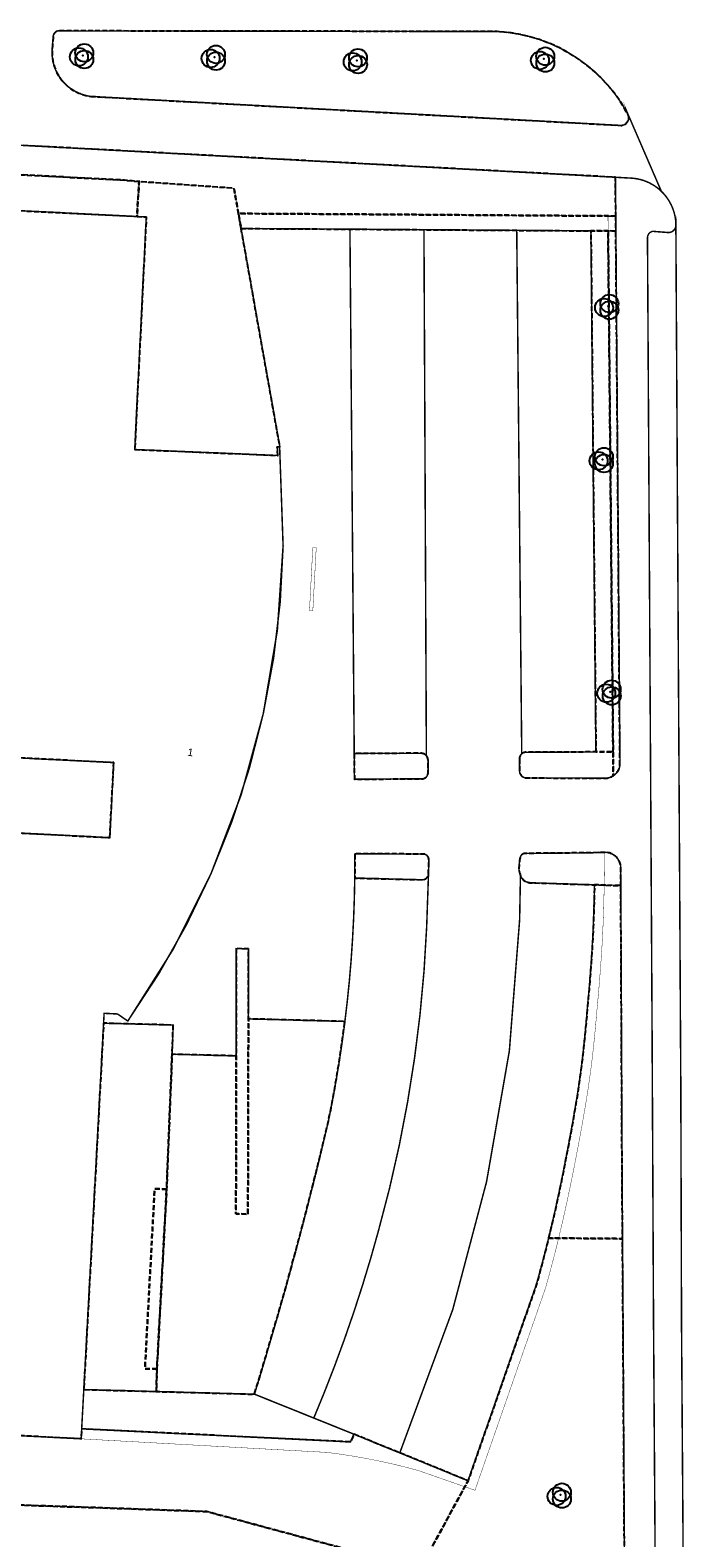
# Model space of a CAD drawing. Header units: millimetres. Extents: x -111114 to 169936, y -100721 to 166853.
# Tile 3 of 10: x -44473 to -698, y -28528 to 72148. Entities that reach past the tile are written whole.
import ezdxf

# ---------------------------------------------------------------- set-up
doc = ezdxf.new("R2010")
doc.units = ezdxf.units.MM
doc.header["$LTSCALE"] = 100
doc.linetypes.add('HIDDEN2', pattern=[4.7625, 3.175, -1.5875])
for name, color, linetype in [('T--L9020_PAND', 1, 'Continuous'), ('T--L9033_SCHEIDING', 14, 'FENCELINE1'), ('T--L9041_ONBEGROEID', 15, 'HIDDEN2'), ('T--L9041_WEGDEEL', 8, 'Continuous'), ('T--L9042_BEPLANTING', 92, 'Continuous'), ('T--L9042_Groenvoorziening', 92, 'HIDDEN2'), ('T--T$1--_ADRES_Huisnummer', 1, 'Continuous')]:
    doc.layers.add(name, color=color, linetype=linetype)
doc.styles.get("Standard").update_dxf_attribs({"font": 'arial.ttf'})
doc.linetypes.add('FENCELINE1', pattern='A,6.35,-2.54,[133,ltypeshp.shx,S=2.54,R=0,X=-2.54,Y=0],-2.54,25.4', length=36.83)

# ---------------------------------------------------------------- blocks, each defined once
blk = doc.blocks.new('VEGETATIEOBJECT')
for centre in [(-200, -200), (0, 200), (200, -200)]:
    blk.add_circle(centre, 600)
blk.add_point((0, 0))

msp = doc.modelspace()

# ---------------------------------------------------------------- linework, layer by layer
at = {"layer": 'T--L9020_PAND', "const_width": 100, "flags": 128}
for points in [[(-27586, 37711), (-27818, 44341), (-27972, 44328), (-27935, 43749), (-37493, 44146), (-36722, 59676), (-37338, 59706), (-46610, 60167)], [(-98501, -18966), (-41069, -21916), (-41034, -21251), (-40892, -18625), (-39536, 6496), (-38642, 6455), (-38081, 6067), (-37953, 5982), (-34938, 10752), (-32409, 15799), (-30393, 21070), (-28908, 26515), (-27969, 32081), (-27586, 37711)], [(-48782, 23729), (-38894, 23239), (-39151, 18229), (-94477, 21070)]]:
    msp.add_lwpolyline(points, dxfattribs=at)
at = {"layer": 'T--L9033_SCHEIDING', "const_width": 25, "flags": 128}
for points in [[(-38166, 62130), (-49302, 62709)], [(-37338, 59706), (-37203, 62042)], [(-37203, 62042), (-30866, 61598)], [(-30866, 61598), (-30565, 59902)], [(-23117, 59858), (-30565, 59902)], [(-30565, 59902), (-30388, 58902)], [(-18175, 59824), (-23117, 59858)], [(-11981, 59781), (-18175, 59824)], [(-5897, 59739), (-11981, 59781)], [(-5887, 58739), (-5897, 59739)], [(-30388, 58902), (-27804, 44342), (-27818, 44341)], [(-5555, 23961), (-5887, 58739)], [(-25824, 33381), (-25603, 37607), (-25374, 37595)], [(-25374, 37595), (-25602, 33373)], [(-25602, 33373), (-25824, 33381)], [(-5540, 22362), (-5555, 23961)], [(-6149, 15057), (-6144, 15369), (-6141, 15681), (-6138, 15994), (-6137, 16307), (-6136, 16620), (-6136, 16932), (-6138, 17245)], [(-6287, 11114), (-6259, 11676), (-6232, 12240), (-6210, 12803), (-6189, 13367), (-6173, 13930), (-6160, 14493), (-6149, 15057)], [(-6620, 6859), (-6563, 7466), (-6509, 8073), (-6460, 8679), (-6412, 9287), (-6368, 9894), (-6327, 10503), (-6288, 11111)], [(-6928, 3654), (-6879, 4109), (-6831, 4566), (-6786, 5022), (-6742, 5479), (-6700, 5935), (-6659, 6393), (-6621, 6849)], [(-6621, 6849), (-6620, 6859)], [(-7436, 130), (-7353, 631), (-7273, 1132), (-7197, 1635), (-7125, 2138), (-7056, 2641), (-6991, 3145), (-6930, 3649)], [(-8588, -5874), (-8409, -5019), (-8234, -4164), (-8065, -3307), (-7901, -2449), (-7740, -1590), (-7586, -731), (-7436, 130)], [(-9191, -8517), (-9101, -8140), (-9011, -7763), (-8923, -7386), (-8837, -7008), (-8752, -6630), (-8670, -6252), (-8588, -5873)], [(-10060, -11824), (-9929, -11354), (-9800, -10883), (-9673, -10411), (-9548, -9938), (-9427, -9464), (-9308, -8991), (-9191, -8517)], [(-14776, -25352), (-10072, -11862)], [(-41069, -21916), (-24644, -22823)], [(-24644, -22823), (-23765, -22941), (-22886, -23077), (-22012, -23231), (-21141, -23405), (-20274, -23596), (-19410, -23806), (-18553, -24035)], [(-18553, -24035), (-15458, -25115)], [(-15458, -25115), (-14776, -25352)]]:
    msp.add_lwpolyline(points, dxfattribs=at)
at = {"layer": 'T--L9041_ONBEGROEID', "flags": 128}
for points in [[(-39151, 18229), (-38894, 23239), (-48782, 23729), (-46610, 60167), (-37338, 59706), (-37203, 62042), (-38166, 62130), (-49302, 62709), (-54594, 62951), (-73515, 63961), (-94477, 21070), (-39151, 18229)], [(-30388, 58902), (-30565, 59902), (-30866, 61598), (-37203, 62042), (-37338, 59706), (-36722, 59676), (-37493, 44146), (-27935, 43749), (-27972, 44328), (-27818, 44341), (-27804, 44342), (-30388, 58902)]]:
    msp.add_lwpolyline(points, dxfattribs=at)
at = {"layer": 'T--L9041_WEGDEEL', "const_width": 100, "flags": 128}
for points in [[(-71402, 65873), (-5397, 62325), (-4319, 62266), (-4118, 62246), (-3920, 62214), (-3724, 62169), (-3531, 62112), (-3342, 62043), (-3158, 61961), (-2980, 61868), (-2807, 61765), (-2642, 61650), (-2484, 61525), (-2335, 61390), (-4541, 66488), (-4530, 66453), (-4521, 66418), (-4515, 66381), (-4511, 66345), (-4510, 66309), (-4512, 66272), (-4516, 66236), (-4522, 66200), (-4531, 66166), (-4543, 66130), (-4556, 66097), (-4572, 66064), (-4591, 66032), (-4611, 66002), (-4633, 65974), (-4657, 65947), (-4683, 65921), (-4711, 65898), (-4740, 65876), (-4771, 65857), (-4803, 65839), (-4836, 65824), (-4870, 65812), (-4905, 65801), (-4941, 65793), (-4977, 65788), (-5013, 65785), (-40430, 67724), (-40632, 67757), (-40830, 67804), (-41025, 67865), (-41216, 67938), (-41401, 68025), (-41580, 68125), (-41751, 68235), (-41914, 68358), (-42068, 68492), (-42213, 68637), (-42347, 68790), (-42470, 68953), (-42583, 69123), (-42683, 69301), (-42771, 69486), (-42846, 69676), (-42906, 69871), (-42954, 70070), (-42988, 70271), (-43008, 70474), (-43014, 70679), (-43006, 70883), (-42984, 71086), (-42942, 71660), (-42941, 71690), (-42939, 71720), (-42935, 71749), (-42929, 71779), (-42921, 71807), (-42911, 71836), (-42899, 71864), (-42886, 71890), (-42870, 71916), (-42853, 71940), (-42834, 71964), (-42814, 71986), (-42792, 72007), (-42769, 72026), (-42745, 72044), (-42720, 72060), (-42693, 72075), (-42666, 72087), (-42638, 72098)], [(-42638, 72098), (-13299, 72055)], [(-13299, 72055), (-12578, 71995), (-11862, 71885), (-11156, 71727), (-10463, 71519), (-9786, 71265), (-9128, 70965), (-8492, 70619), (-7881, 70232), (-7298, 69802), (-6747, 69334), (-6230, 68828), (-5747, 68288), (-5304, 67716), (-4901, 67115), (-4541, 66488), (-2335, 61390), (-2176, 61226), (-2028, 61050), (-1894, 60864), (-1774, 60670), (-1668, 60467), (-1577, 60256), (-1502, 60041), (-1442, 59819), (-1399, 59594), (-1371, 59367), (-1361, 59138), (-1364, 59077), (-1093, 11981), (-1057, 5479)], [(-3259, 58275), (-3259, 58304), (-3256, 58332), (-3252, 58362), (-3246, 58390), (-3238, 58418), (-3229, 58445), (-3217, 58471), (-3204, 58498), (-3189, 58522), (-3173, 58546), (-3155, 58570), (-3135, 58590), (-3113, 58611), (-3092, 58630), (-3068, 58647), (-3044, 58663), (-3018, 58677), (-2992, 58689), (-2965, 58699), (-2937, 58707), (-2909, 58715), (-1919, 58637), (-1884, 58635), (-1850, 58634), (-1817, 58636), (-1782, 58640), (-1749, 58647), (-1716, 58656), (-1684, 58667), (-1651, 58680), (-1621, 58695), (-1592, 58712), (-1564, 58732), (-1537, 58753), (-1512, 58777), (-1488, 58801), (-1466, 58827), (-1446, 58855), (-1428, 58884), (-1412, 58914), (-1399, 58945), (-1386, 58977), (-1377, 59010), (-1369, 59043), (-1364, 59077), (-1361, 59138), (-1371, 59367), (-1399, 59594), (-1442, 59819), (-1502, 60041), (-1577, 60256), (-1668, 60467), (-1774, 60670), (-1894, 60864), (-2028, 61050), (-2176, 61226), (-2335, 61390), (-2484, 61525), (-2642, 61650), (-2807, 61765), (-2980, 61868), (-3158, 61961), (-3342, 62043), (-3531, 62112), (-3724, 62169), (-3920, 62214), (-4118, 62246), (-4319, 62266), (-5397, 62325), (-5377, 59735), (-5369, 58735), (-5095, 23090), (-5104, 23023), (-5118, 22956), (-5136, 22891), (-5160, 22827), (-5187, 22765), (-5217, 22704), (-5253, 22647), (-5292, 22592), (-5335, 22539), (-5381, 22489), (-5432, 22444), (-5484, 22400), (-5540, 22362), (-5603, 22324), (-5669, 22290), (-5736, 22262), (-5807, 22239), (-5878, 22221), (-5950, 22209), (-6024, 22201), (-7090, 22204)], [(-749, -48140), (-986, -14316), (-997, -10529), (-1035, 1805), (-1057, 5479), (-1093, 11981), (-1364, 59077), (-1369, 59043), (-1377, 59010), (-1386, 58977), (-1399, 58945), (-1412, 58914), (-1428, 58884), (-1446, 58855), (-1466, 58827), (-1488, 58801), (-1512, 58777), (-1537, 58753), (-1564, 58732), (-1592, 58712), (-1621, 58695), (-1651, 58680), (-1684, 58667), (-1716, 58656), (-1749, 58647), (-1782, 58640), (-1817, 58636), (-1850, 58634), (-1884, 58635), (-1919, 58637), (-2909, 58715)], [(-22255, 22134), (-22829, 22132), (-22837, 23850), (-23124, 58859), (-30388, 58902), (-27804, 44342), (-27818, 44341), (-27586, 37711), (-27780, 33953), (-28220, 30216), (-28908, 26515), (-29838, 22869), (-31008, 19291), (-32409, 15799), (-34039, 12407), (-35890, 9130), (-37953, 5982), (-38081, 6067), (-38642, 6455), (-39536, 6496), (-39571, 5836), (-34919, 5711), (-34998, 3764), (-30723, 3651), (-30717, 10819), (-29893, 10797), (-29903, 6125), (-23460, 5953), (-23300, 7315), (-23161, 8681), (-23045, 10048), (-22952, 11417), (-22880, 12787), (-22830, 14158), (-22802, 15530), (-22808, 17151)], [(-18354, 23861), (-18319, 23857), (-18285, 23852), (-18251, 23843), (-18218, 23832), (-18186, 23820), (-18155, 23805), (-18125, 23787), (-18097, 23767), (-18070, 23745), (-18043, 23721), (-18020, 23697), (-18182, 58824), (-23124, 58859), (-22837, 23850), (-18354, 23861)], [(-7090, 22204), (-11373, 22214), (-11403, 22218), (-11435, 22224), (-11464, 22232), (-11494, 22242), (-11523, 22254), (-11550, 22268), (-11577, 22283), (-11603, 22300), (-11629, 22319), (-11652, 22341), (-11673, 22362), (-11694, 22386), (-11713, 22411), (-11730, 22437), (-11745, 22463), (-11759, 22491), (-11771, 22520), (-11781, 22550), (-11788, 22580), (-11795, 22611), (-11798, 22642), (-11805, 23480), (-11804, 23510), (-11803, 23541), (-11800, 23570), (-11793, 23600), (-11785, 23629), (-11775, 23657), (-11763, 23685), (-11749, 23712), (-11734, 23736), (-11716, 23761), (-11697, 23784), (-11677, 23806), (-11654, 23827), (-11988, 58781), (-18182, 58824), (-18020, 23697), (-17998, 23669), (-17978, 23641), (-17960, 23609), (-17946, 23578), (-17932, 23546), (-17922, 23512), (-17913, 23477), (-17908, 23443), (-17905, 23408), (-17906, 22600), (-17905, 22572), (-17907, 22543), (-17910, 22514), (-17916, 22487), (-17922, 22459), (-17933, 22432), (-17943, 22406), (-17956, 22380), (-17970, 22355), (-17986, 22331), (-18004, 22308), (-18023, 22288), (-18043, 22267), (-18065, 22249), (-18088, 22232), (-18112, 22217), (-18137, 22202), (-18163, 22190), (-18189, 22180), (-18216, 22172), (-18244, 22165), (-18273, 22161), (-18301, 22158), (-22255, 22134)], [(-11988, 58781), (-11654, 23827), (-11632, 23845), (-11609, 23861), (-11584, 23876), (-11558, 23889), (-11532, 23899), (-11505, 23909), (-11478, 23917), (-11450, 23924), (-11421, 23928), (-6705, 23950), (-7037, 58747), (-11988, 58781)], [(-2909, 58715), (-2937, 58707), (-2965, 58699), (-2992, 58689), (-3018, 58677), (-3044, 58663), (-3068, 58647), (-3092, 58630), (-3113, 58611), (-3135, 58590), (-3155, 58570), (-3173, 58546), (-3189, 58522), (-3204, 58498), (-3217, 58471), (-3229, 58445), (-3238, 58418), (-3246, 58390), (-3252, 58362), (-3256, 58332), (-3259, 58304), (-3259, 58275), (-3072, 26081), (-2990, 11970), (-2951, 5226), (-2854, -14326), (-2635, -46269)], [(-2635, -46269), (-2854, -14326), (-2951, 5226), (-2990, 11970), (-3072, 26081), (-3259, 58275)], [(-22211, 17149), (-18261, 17130), (-18235, 17131), (-18208, 17130), (-18183, 17128), (-18157, 17123), (-18131, 17117), (-18106, 17109), (-18082, 17100), (-18059, 17088), (-18036, 17075), (-18014, 17061), (-17993, 17045), (-17973, 17028), (-17956, 17009), (-17939, 16990), (-17922, 16968), (-17908, 16947), (-17896, 16924), (-17885, 16900), (-17875, 16875), (-17868, 16850), (-17862, 16825), (-17858, 16800), (-17855, 16773), (-17855, 16747), (-17856, 16721), (-17879, 15785), (-18002, 12262), (-18177, 9324), (-18448, 6392), (-18815, 3470), (-19277, 563), (-19833, -2329), (-20483, -5200), (-21227, -8048), (-21739, -9865), (-22287, -11672), (-22869, -13467), (-23486, -15251), (-24136, -17023), (-24820, -18782), (-25537, -20528), (-22865, -21603), (-19795, -22855), (-16261, -13288), (-14003, -4748), (-12481, 3987), (-11795, 12733), (-11740, 15685), (-11767, 15761), (-11790, 15837), (-11809, 15915), (-11823, 15994), (-11833, 16074), (-11838, 16154), (-11838, 16234), (-11835, 16314), (-11829, 16393), (-11823, 16473), (-11814, 16551), (-11804, 16631), (-11793, 16709), (-11780, 16788), (-11743, 16941), (-11738, 16958), (-11731, 16974), (-11724, 16991), (-11716, 17006), (-11706, 17021), (-11696, 17035), (-11684, 17049), (-11671, 17062), (-11659, 17074), (-11640, 17090), (-11619, 17105), (-11598, 17119), (-11577, 17130), (-11554, 17141), (-11531, 17151), (-11507, 17160)], [(-22808, 17151), (-22211, 17149)], [(-11507, 17160), (-11493, 17164), (-11479, 17167), (-11464, 17170), (-11448, 17172), (-11434, 17174), (-11419, 17175), (-11405, 17175), (-7044, 17214)], [(-7044, 17214), (-6138, 17245), (-6068, 17247), (-5999, 17243), (-5930, 17234), (-5861, 17222), (-5793, 17204), (-5727, 17182), (-5663, 17156), (-5600, 17126), (-5539, 17091), (-5481, 17052), (-5426, 17010), (-5373, 16964), (-5324, 16915), (-5278, 16861), (-5236, 16806), (-5198, 16749), (-5163, 16687), (-5133, 16625), (-5107, 16560), (-5085, 16493), (-5068, 16426), (-5056, 16358), (-5048, 16288), (-5044, 16218), (-5045, 16149), (-5041, 15020), (-5027, 11958), (-4947, -5445), (-4926, -8554), (-4888, -14337), (-4640, -56521)], [(-25537, -20528), (-24820, -18782), (-24136, -17023), (-23486, -15251), (-22869, -13467), (-22287, -11672), (-21739, -9865), (-21227, -8048), (-20483, -5200), (-19833, -2329), (-19277, 563), (-18815, 3470), (-18448, 6392), (-18177, 9324), (-18002, 12262), (-17879, 15785), (-17884, 15758), (-17890, 15730), (-17898, 15703), (-17907, 15676), (-17919, 15651), (-17932, 15625), (-17947, 15601), (-17963, 15579), (-17982, 15557), (-18001, 15537), (-18021, 15518), (-18044, 15499), (-18067, 15484), (-18091, 15469), (-18116, 15456), (-18142, 15445), (-18168, 15436), (-18196, 15428), (-18223, 15421), (-18250, 15418), (-18280, 15415), (-18307, 15416), (-18335, 15417), (-22802, 15530), (-22830, 14158), (-22880, 12787), (-22952, 11417), (-23045, 10048), (-23161, 8681), (-23300, 7315), (-23460, 5953), (-23521, 5480), (-23584, 5006), (-23650, 4534), (-23718, 4062), (-23790, 3590), (-23863, 3118), (-23940, 2647), (-24024, 2153), (-24110, 1659), (-24199, 1164), (-24291, 672), (-24386, 179), (-24484, -313), (-24585, -804), (-25210, -3415), (-25860, -6019), (-26537, -8616), (-27239, -11207), (-27968, -13791), (-28721, -16366), (-29500, -18935), (-25537, -20528)], [(-9224, -5738), (-9045, -4887), (-8872, -4035), (-8703, -3182), (-8539, -2327), (-8380, -1474), (-8226, -617), (-8077, 239), (-7995, 736), (-7916, 1232), (-7840, 1729), (-7768, 2227), (-7700, 2726), (-7635, 3226), (-7575, 3725), (-7525, 4179), (-7477, 4634), (-7432, 5090), (-7389, 5545), (-7346, 6001), (-7306, 6456), (-7268, 6912), (-7212, 7517), (-7158, 8121), (-7108, 8727), (-7060, 9332), (-7016, 9937), (-6975, 10544), (-6937, 11150), (-6907, 11711), (-6882, 12271), (-6859, 12832), (-6839, 13394), (-6822, 13955), (-6809, 14517), (-6799, 15078), (-11103, 15218), (-11152, 15224), (-11200, 15232), (-11247, 15244), (-11294, 15259), (-11339, 15277), (-11384, 15298), (-11427, 15321), (-11468, 15347), (-11507, 15376), (-11545, 15408), (-11580, 15441), (-11613, 15478), (-11644, 15516), (-11672, 15555), (-11697, 15598), (-11720, 15641), (-11740, 15685), (-11795, 12733), (-12481, 3987), (-14003, -4748), (-16261, -13288), (-19795, -22855), (-15240, -24714), (-10686, -11648), (-10561, -11201), (-10438, -10754), (-10318, -10307), (-10200, -9859), (-10084, -9410), (-9970, -8961), (-9858, -8511), (-9762, -8116), (-9668, -7721), (-9576, -7325), (-9486, -6929), (-9396, -6532), (-9309, -6135), (-9224, -5738)], [(-1057, 5479), (-1035, 1805)], [(-1035, 1805), (-997, -10529)], [(-997, -10529), (-986, -14316), (-749, -48140), (-759, -51771), (-752, -52081), (-767, -52390), (-802, -52696), (-858, -53000), (-935, -53300), (-1032, -53593), (-1149, -53880), (-1285, -54158), (-1439, -54425), (-1611, -54682), (-1800, -54927), (-2005, -55158), (-2226, -55374), (-2461, -55575), (-2709, -55760)], [(-22865, -21603), (-25537, -20528), (-29500, -18935), (-36047, -18757), (-40892, -18625), (-41034, -21251), (-23087, -22124), (-22865, -21603)]]:
    msp.add_lwpolyline(points, dxfattribs=at)
at = {"layer": 'T--L9042_Groenvoorziening', "flags": 128}
for points in [[(-40430, 67724), (-5013, 65785), (-4977, 65788), (-4941, 65793), (-4905, 65801), (-4870, 65812), (-4836, 65824), (-4803, 65839), (-4771, 65857), (-4740, 65876), (-4711, 65898), (-4683, 65921), (-4657, 65947), (-4633, 65974), (-4611, 66002), (-4591, 66032), (-4572, 66064), (-4556, 66097), (-4543, 66130), (-4531, 66166), (-4522, 66200), (-4516, 66236), (-4512, 66272), (-4510, 66309), (-4511, 66345), (-4515, 66381), (-4521, 66418), (-4530, 66453), (-4541, 66488), (-4901, 67115), (-5304, 67716), (-5747, 68288), (-6230, 68828), (-6747, 69334), (-7298, 69802), (-7881, 70232), (-8492, 70619), (-9128, 70965), (-9786, 71265), (-10463, 71519), (-11156, 71727), (-11862, 71885), (-12578, 71995), (-13299, 72055), (-42638, 72098), (-42666, 72087), (-42693, 72075), (-42720, 72060), (-42745, 72044), (-42769, 72026), (-42792, 72007), (-42814, 71986), (-42834, 71964), (-42853, 71940), (-42870, 71916), (-42886, 71890), (-42899, 71864), (-42911, 71836), (-42921, 71807), (-42929, 71779), (-42935, 71749), (-42939, 71720), (-42941, 71690), (-42942, 71660), (-42984, 71086), (-43006, 70883), (-43014, 70679), (-43008, 70474), (-42988, 70271), (-42954, 70070), (-42906, 69871), (-42846, 69676), (-42771, 69486), (-42683, 69301), (-42583, 69123), (-42470, 68953), (-42347, 68790), (-42213, 68637), (-42068, 68492), (-41914, 68358), (-41751, 68235), (-41580, 68125), (-41401, 68025), (-41216, 67938), (-41025, 67865), (-40830, 67804), (-40632, 67757), (-40430, 67724)], [(-5897, 59739), (-5377, 59735), (-5397, 62325), (-71402, 65873), (-72552, 65933), (-73515, 63961), (-54594, 62951), (-49302, 62709), (-38166, 62130), (-37203, 62042), (-30866, 61598), (-30565, 59902), (-23117, 59858), (-18175, 59824), (-11981, 59781), (-5897, 59739)], [(-5377, 59735), (-5897, 59739), (-11981, 59781), (-18175, 59824), (-23117, 59858), (-30565, 59902), (-30388, 58902), (-23124, 58859), (-18182, 58824), (-11988, 58781), (-7037, 58747), (-5887, 58739), (-5369, 58735), (-5377, 59735)], [(-5555, 23961), (-5887, 58739), (-7037, 58747), (-6705, 23950), (-5555, 23961)], [(-5095, 23090), (-5369, 58735), (-5887, 58739), (-5555, 23961), (-5540, 22362), (-5484, 22400), (-5432, 22444), (-5381, 22489), (-5335, 22539), (-5292, 22592), (-5253, 22647), (-5217, 22704), (-5187, 22765), (-5160, 22827), (-5136, 22891), (-5118, 22956), (-5104, 23023), (-5095, 23090)], [(-18301, 22158), (-18273, 22161), (-18244, 22165), (-18216, 22172), (-18189, 22180), (-18163, 22190), (-18137, 22202), (-18112, 22217), (-18088, 22232), (-18065, 22249), (-18043, 22267), (-18023, 22288), (-18004, 22308), (-17986, 22331), (-17970, 22355), (-17956, 22380), (-17943, 22406), (-17933, 22432), (-17922, 22459), (-17916, 22487), (-17910, 22514), (-17907, 22543), (-17905, 22572), (-17906, 22600), (-17905, 23408), (-17908, 23443), (-17913, 23477), (-17922, 23512), (-17932, 23546), (-17946, 23578), (-17960, 23609), (-17978, 23641), (-17998, 23669), (-18020, 23697), (-18043, 23721), (-18070, 23745), (-18097, 23767), (-18125, 23787), (-18155, 23805), (-18186, 23820), (-18218, 23832), (-18251, 23843), (-18285, 23852), (-18319, 23857), (-18354, 23861), (-22837, 23850), (-22829, 22132), (-22255, 22134), (-18301, 22158)], [(-11805, 23480), (-11798, 22642), (-11795, 22611), (-11788, 22580), (-11781, 22550), (-11771, 22520), (-11759, 22491), (-11745, 22463), (-11730, 22437), (-11713, 22411), (-11694, 22386), (-11673, 22362), (-11652, 22341), (-11629, 22319), (-11603, 22300), (-11577, 22283), (-11550, 22268), (-11523, 22254), (-11494, 22242), (-11464, 22232), (-11435, 22224), (-11403, 22218), (-11373, 22214), (-7090, 22204), (-6024, 22201), (-5950, 22209), (-5878, 22221), (-5807, 22239), (-5736, 22262), (-5669, 22290), (-5603, 22324), (-5540, 22362), (-5555, 23961), (-6705, 23950), (-11421, 23928), (-11450, 23924), (-11478, 23917), (-11505, 23909), (-11532, 23899), (-11558, 23889), (-11584, 23876), (-11609, 23861), (-11632, 23845), (-11654, 23827), (-11677, 23806), (-11697, 23784), (-11716, 23761), (-11734, 23736), (-11749, 23712), (-11763, 23685), (-11775, 23657), (-11785, 23629), (-11793, 23600), (-11800, 23570), (-11803, 23541), (-11804, 23510), (-11805, 23480)], [(-17879, 15785), (-17856, 16721), (-17855, 16747), (-17855, 16773), (-17858, 16800), (-17862, 16825), (-17868, 16850), (-17875, 16875), (-17885, 16900), (-17896, 16924), (-17908, 16947), (-17922, 16968), (-17939, 16990), (-17956, 17009), (-17973, 17028), (-17993, 17045), (-18014, 17061), (-18036, 17075), (-18059, 17088), (-18082, 17100), (-18106, 17109), (-18131, 17117), (-18157, 17123), (-18183, 17128), (-18208, 17130), (-18235, 17131), (-18261, 17130), (-22211, 17149), (-22808, 17151), (-22802, 15530), (-18335, 15417), (-18307, 15416), (-18280, 15415), (-18250, 15418), (-18223, 15421), (-18196, 15428), (-18168, 15436), (-18142, 15445), (-18116, 15456), (-18091, 15469), (-18067, 15484), (-18044, 15499), (-18021, 15518), (-18001, 15537), (-17982, 15557), (-17963, 15579), (-17947, 15601), (-17932, 15625), (-17919, 15651), (-17907, 15676), (-17898, 15703), (-17890, 15730), (-17884, 15758), (-17879, 15785)], [(-11405, 17175), (-11419, 17175), (-11434, 17174), (-11448, 17172), (-11464, 17170), (-11479, 17167), (-11493, 17164), (-11507, 17160), (-11531, 17151), (-11554, 17141), (-11577, 17130), (-11598, 17119), (-11619, 17105), (-11640, 17090), (-11659, 17074), (-11671, 17062), (-11684, 17049), (-11696, 17035), (-11706, 17021), (-11716, 17006), (-11724, 16991), (-11731, 16974), (-11738, 16958), (-11743, 16941), (-11780, 16788), (-11793, 16709), (-11804, 16631), (-11814, 16551), (-11823, 16473), (-11829, 16393), (-11835, 16314), (-11838, 16234), (-11838, 16154), (-11833, 16074), (-11823, 15994), (-11809, 15915), (-11790, 15837), (-11767, 15761), (-11740, 15685), (-11720, 15641), (-11697, 15598), (-11672, 15555), (-11644, 15516), (-11613, 15478), (-11580, 15441), (-11545, 15408), (-11507, 15376), (-11468, 15347), (-11427, 15321), (-11384, 15298), (-11339, 15277), (-11294, 15259), (-11247, 15244), (-11200, 15232), (-11152, 15224), (-11103, 15218), (-6799, 15078), (-6149, 15057), (-5041, 15020), (-5045, 16149), (-5044, 16218), (-5048, 16288), (-5056, 16358), (-5068, 16426), (-5085, 16493), (-5107, 16560), (-5133, 16625), (-5163, 16687), (-5198, 16749), (-5236, 16806), (-5278, 16861), (-5324, 16915), (-5373, 16964), (-5426, 17010), (-5481, 17052), (-5539, 17091), (-5600, 17126), (-5663, 17156), (-5727, 17182), (-5793, 17204), (-5861, 17222), (-5930, 17234), (-5999, 17243), (-6068, 17247), (-6138, 17245), (-7044, 17214), (-11405, 17175)], [(-9858, -8511), (-9191, -8517), (-4926, -8554), (-4947, -5445), (-5027, 11958), (-5041, 15020), (-6149, 15057), (-6799, 15078), (-6809, 14517), (-6822, 13955), (-6839, 13394), (-6859, 12832), (-6882, 12271), (-6907, 11711), (-6937, 11150), (-6975, 10544), (-7016, 9937), (-7060, 9332), (-7108, 8727), (-7158, 8121), (-7212, 7517), (-7268, 6912), (-7306, 6456), (-7346, 6001), (-7389, 5545), (-7432, 5090), (-7477, 4634), (-7525, 4179), (-7575, 3725), (-7635, 3226), (-7700, 2726), (-7768, 2227), (-7840, 1729), (-7916, 1232), (-7995, 736), (-8077, 239), (-8226, -617), (-8380, -1474), (-8539, -2327), (-8703, -3182), (-8872, -4035), (-9045, -4887), (-9224, -5738), (-9309, -6135), (-9396, -6532), (-9486, -6929), (-9576, -7325), (-9668, -7721), (-9762, -8116), (-9858, -8511)], [(-30717, 10819), (-30723, 3651), (-30732, -6882), (-29934, -6925), (-29903, 6125), (-29893, 10797), (-30717, 10819)], [(-36010, -17243), (-36047, -18757), (-29500, -18935), (-28721, -16366), (-27968, -13791), (-27239, -11207), (-26537, -8616), (-25860, -6019), (-25210, -3415), (-24585, -804), (-24484, -313), (-24386, 179), (-24291, 672), (-24199, 1164), (-24110, 1659), (-24024, 2153), (-23940, 2647), (-23863, 3118), (-23790, 3590), (-23718, 4062), (-23650, 4534), (-23584, 5006), (-23521, 5480), (-23460, 5953), (-29903, 6125), (-29934, -6925), (-30732, -6882), (-30723, 3651), (-34998, 3764), (-35363, -5251), (-36010, -17243)], [(-36010, -17243), (-36811, -17240), (-36162, -5219), (-35363, -5251), (-34998, 3764), (-34919, 5711), (-39571, 5836), (-39721, 3067), (-40892, -18625), (-36047, -18757), (-36010, -17243)], [(-35363, -5251), (-36162, -5219), (-36811, -17240), (-36010, -17243), (-35363, -5251)], [(-4888, -14337), (-4926, -8554), (-9191, -8517), (-9858, -8511), (-9970, -8961), (-10084, -9410), (-10200, -9859), (-10318, -10307), (-10438, -10754), (-10561, -11201), (-10686, -11648), (-15240, -24714), (-15458, -25115), (-18881, -31423), (-17967, -32174), (-17107, -32986), (-16306, -33855), (-15566, -34778), (-14891, -35748), (-14285, -36764), (-13750, -37819), (-13288, -38907), (-12903, -40026), (-13229, -49439), (-13471, -50597), (-13791, -51736), (-14187, -52852), (-14658, -53937), (-15201, -54989), (-15814, -56000), (-16496, -56968), (-17240, -57888), (-17747, -58433), (-31140, -51888), (-31114, -51612), (-31097, -50713), (-31144, -49816), (-31253, -48924), (-31428, -48042), (-31663, -47176), (-31961, -46327), (-32317, -45503), (-32732, -44705), (-33202, -43939), (-33726, -43209), (-34301, -42517), (-34922, -41869), (-35589, -41266), (-36297, -40713), (-37042, -40211), (-37822, -39763), (-38555, -39479), (-39305, -39247), (-40069, -39067), (-40845, -38941), (-41627, -38868), (-42412, -38850), (-43197, -38887), (-43978, -38979), (-44749, -39125), (-45509, -39323), (-46254, -39575), (-46926, -39885), (-47577, -40242), (-48200, -40642), (-48795, -41083), (-49358, -41565), (-49887, -42083), (-50284, -42532), (-73898, -30991), (-73793, -30603), (-73549, -29907), (-73258, -29230), (-72917, -28577), (-72532, -27950), (-72101, -27351), (-71630, -26785), (-67203, -27352), (-67115, -26764), (-84453, -25832), (-11725, -61376), (-11333, -60947), (-10478, -60174), (-9586, -59444), (-8659, -58761), (-7698, -58125), (-6706, -57540), (-5687, -57004), (-4640, -56521), (-4888, -14337)], [(-87265, -24458), (-67039, -25545), (-67115, -26764), (-66938, -25584), (-32680, -26769), (-21443, -29800), (-21059, -30004), (-20682, -30217), (-20310, -30440), (-19944, -30673), (-19583, -30913), (-19229, -31164), (-18881, -31423), (-15458, -25115), (-15240, -24714), (-19795, -22855), (-22865, -21603), (-23087, -22124), (-41034, -21251), (-41069, -21916), (-98501, -18966), (-87265, -24458)], [(-17747, -58433), (-17240, -57888), (-16496, -56968), (-15814, -56000), (-15201, -54989), (-14658, -53937), (-14187, -52852), (-13791, -51736), (-13471, -50597), (-13229, -49439), (-12903, -40026), (-13288, -38907), (-13750, -37819), (-14285, -36764), (-14891, -35748), (-15566, -34778), (-16306, -33855), (-17107, -32986), (-17967, -32174), (-18881, -31423), (-19229, -31164), (-19583, -30913), (-19944, -30673), (-20310, -30440), (-20682, -30217), (-21059, -30004), (-21443, -29800), (-32680, -26769), (-66938, -25584), (-67115, -26764), (-67203, -27352), (-71630, -26785), (-72101, -27351), (-72532, -27950), (-72917, -28577), (-73258, -29230), (-73549, -29907), (-73793, -30603), (-73898, -30991), (-50284, -42532), (-49887, -42083), (-49358, -41565), (-48795, -41083), (-48200, -40642), (-47577, -40242), (-46926, -39885), (-46254, -39575), (-45509, -39323), (-44749, -39125), (-43978, -38979), (-43197, -38887), (-42412, -38850), (-41627, -38868), (-40845, -38941), (-40069, -39067), (-39305, -39247), (-38555, -39479), (-37822, -39763), (-37042, -40211), (-36297, -40713), (-35589, -41266), (-34922, -41869), (-34301, -42517), (-33726, -43209), (-33202, -43939), (-32732, -44705), (-32317, -45503), (-31961, -46327), (-31663, -47176), (-31428, -48042), (-31253, -48924), (-31144, -49816), (-31097, -50713), (-31114, -51612), (-31140, -51888), (-17747, -58433)]]:
    msp.add_lwpolyline(points, dxfattribs=at)

# ---------------------------------------------------------------- block references
at = {"layer": 'T--L9042_BEPLANTING', "rotation": 333.953832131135}
for p in [(-40949, 70454), (-32157, 70351), (-22674, 70121), (-10170, 70223), (-5891, 53715), (-6257, 43481), (-5740, 27961), (-9062, -25667)]:
    msp.add_blockref('VEGETATIEOBJECT', p, dxfattribs=at)

# ---------------------------------------------------------------- texts
at = {"layer": 'T--T$1--_ADRES_Huisnummer'}
msp.add_text('1', height=500, rotation=350.45383, dxfattribs=at).set_placement((-34003, 23715))

doc.saveas('drawing.dxf')
